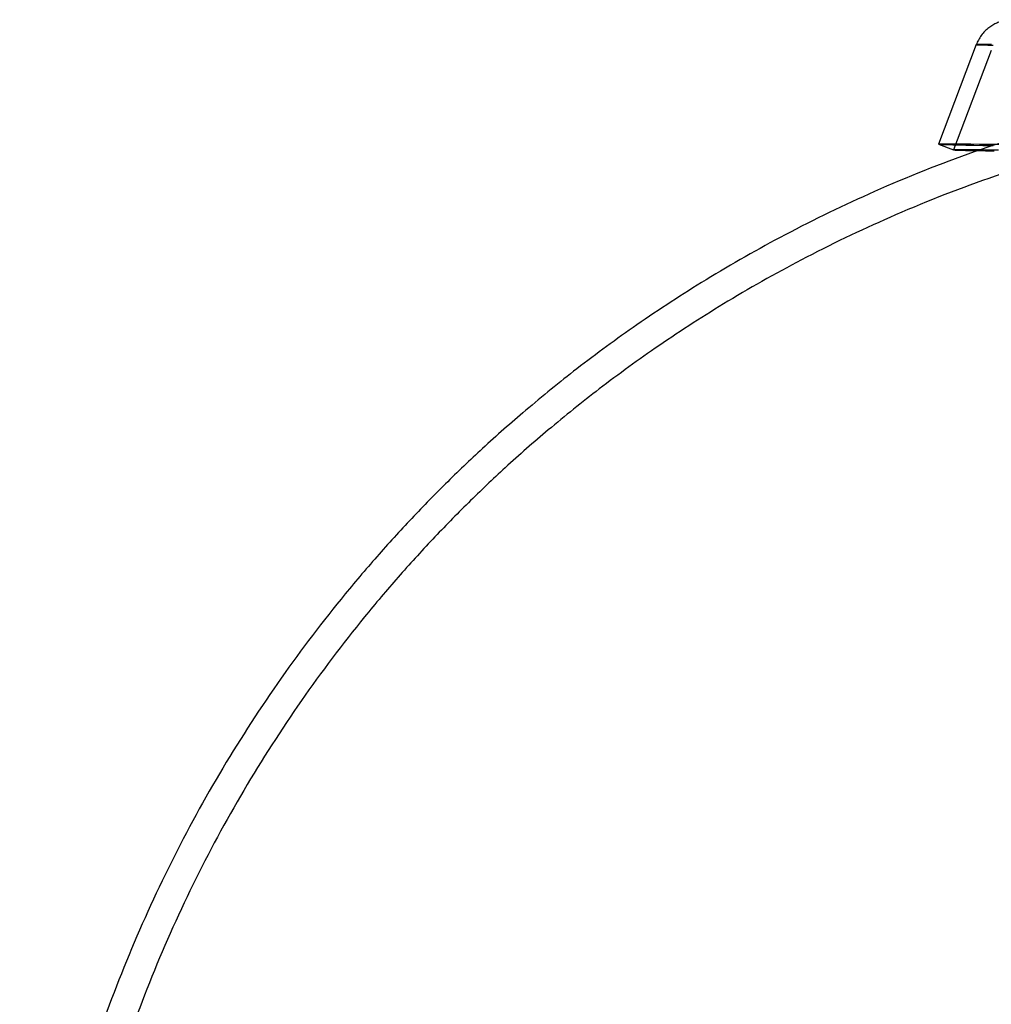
# Model space of a CAD drawing. Header units: millimetres. Extents: x 591 to 936, y 334 to 746.
# Tile 24 of 256: x 822 to 852, y 387 to 418. Entities that reach past the tile are written whole.
import ezdxf

# ---------------------------------------------------------------- set-up
doc = ezdxf.new("R2010")
doc.units = ezdxf.units.MM

msp = doc.modelspace()

# ---------------------------------------------------------------- linework, layer by layer
at = {"color": 7, "linetype": 'Continuous', "lineweight": 25}
for p, q in [((851.873, 417.085), (850.698, 413.991)), ((852.34, 416.907), (851.165, 413.813)), ((850.698, 413.99), (851.165, 413.813))]:
    msp.add_line(p, q, dxfattribs=at)
at = {"color": 7, "linetype": 'Continuous', "lineweight": 25, "flags": 128}
for points in [[(852.349, 417.087), (852.189, 417.087), (852.061, 417.088), (851.966, 417.087), (851.904, 417.086), (851.875, 417.085), (851.879, 417.084), (851.917, 417.081), (851.988, 417.079), (852.093, 417.076), (852.229, 417.072), (852.399, 417.068)], [(852.602, 413.982), (852.271, 413.985), (851.971, 413.987), (851.701, 413.989), (851.462, 413.991), (851.255, 413.992), (851.081, 413.993), (850.938, 413.994), (850.829, 413.993), (850.752, 413.993), (850.709, 413.992), (850.698, 413.99), (850.721, 413.988), (850.777, 413.986), (850.867, 413.983), (850.989, 413.98), (851.143, 413.976), (851.33, 413.972), (851.549, 413.967), (851.8, 413.962), (852.082, 413.956), (852.394, 413.951)], [(852.561, 413.808), (852.278, 413.811), (852.026, 413.813), (851.806, 413.814), (851.618, 413.815), (851.462, 413.816), (851.338, 413.816), (851.248, 413.816), (851.19, 413.815), (851.166, 413.813), (851.175, 413.812), (851.217, 413.809), (851.292, 413.807), (851.401, 413.804), (851.542, 413.8), (851.715, 413.796), (851.921, 413.792), (852.158, 413.787), (852.426, 413.781)]]:
    msp.add_lwpolyline(points, dxfattribs=at)
at = {"color": 7, "linetype": 'Continuous', "lineweight": 25}
for points, knots in [([(853.057, 417.861), (853.039, 417.861), (853.007, 417.86), (852.971, 417.859), (852.934, 417.858), (852.897, 417.855), (852.854, 417.851), (852.797, 417.843), (852.721, 417.828), (852.624, 417.802), (852.508, 417.759), (852.383, 417.695), (852.257, 417.61), (852.136, 417.503), (852.026, 417.374), (851.937, 417.235), (851.894, 417.136), (851.875, 417.09)], [0, 0, 0, 0, 0.187939, 0.329249, 0.402138, 0.446027, 0.478823, 0.510272, 0.542693, 0.582913, 0.63292, 0.687522, 0.746382, 0.809251, 0.874804, 0.942007, 1, 1, 1, 1]), ([(855.251, 414.82), (854.098, 414.484), (851.874, 413.836), (848.769, 412.585), (845.989, 411.244), (843.532, 409.846), (841.38, 408.444), (839.517, 407.08), (837.925, 405.789), (836.567, 404.588), (835.365, 403.442), (834.247, 402.295), (833.166, 401.103), (831.765, 399.442), (830.109, 397.245), (828.309, 394.444), (826.712, 391.495), (825.34, 388.428), (824.201, 385.267), (823.305, 382.029), (822.654, 378.732), (822.253, 375.396), (822.105, 372.053), (822.206, 368.767), (822.534, 365.605), (822.976, 363.081), (823.415, 361.152), (823.794, 359.703), (824.262, 358.136), (824.869, 356.359), (825.66, 354.347), (826.671, 352.119), (827.941, 349.703), (829.513, 347.132), (831.249, 344.696), (833.101, 342.433), (835.019, 340.368), (837.174, 338.31), (838.766, 337.037), (839.582, 336.383)], [0, 0, 0, 0, 0.036291, 0.0699756, 0.1010536, 0.1295246, 0.1553884, 0.1786445, 0.1992929, 0.2173332, 0.2334153, 0.2494985, 0.2657159, 0.2820676, 0.3151681, 0.3487993, 0.3826248, 0.4164503, 0.4502758, 0.4841013, 0.5179268, 0.5517523, 0.5855779, 0.6189922, 0.651019, 0.6816165, 0.6963812, 0.7108142, 0.7268783, 0.7457992, 0.7675767, 0.7922106, 0.8197007, 0.8500468, 0.8832485, 0.9100267, 0.9384114, 0.9684025, 1, 1, 1, 1]), ([(855.885, 414.022), (854.737, 413.7), (852.523, 413.078), (849.43, 411.862), (846.661, 410.551), (844.212, 409.178), (842.068, 407.799), (840.212, 406.453), (838.626, 405.178), (837.274, 403.991), (836.078, 402.856), (834.966, 401.72), (833.89, 400.539), (832.497, 398.892), (830.852, 396.711), (829.066, 393.93), (827.486, 390.999), (826.131, 387.951), (825.013, 384.808), (824.138, 381.589), (823.512, 378.313), (823.137, 374.998), (823.017, 371.678), (823.147, 368.417), (823.505, 365.281), (823.972, 362.78), (824.431, 360.87), (824.825, 359.437), (825.31, 357.888), (825.936, 356.131), (826.749, 354.145), (827.786, 351.949), (829.085, 349.57), (830.687, 347.043), (832.453, 344.656), (834.334, 342.444), (836.277, 340.431), (838.459, 338.432), (840.066, 337.202), (840.89, 336.571)], [0, 0, 0, 0, 0.03629, 0.069975, 0.101052, 0.129523, 0.155387, 0.178643, 0.199291, 0.217331, 0.233413, 0.249496, 0.265713, 0.282065, 0.315164, 0.348795, 0.382619, 0.416444, 0.450269, 0.484093, 0.517918, 0.551743, 0.585568, 0.618982, 0.651009, 0.681607, 0.696372, 0.710806, 0.726869, 0.745789, 0.767566, 0.7922, 0.81969, 0.850038, 0.883241, 0.91002, 0.938407, 0.9684, 1, 1, 1, 1])]:
    msp.add_open_spline(points, degree=3, knots=knots, dxfattribs=at)

doc.saveas('drawing.dxf')
